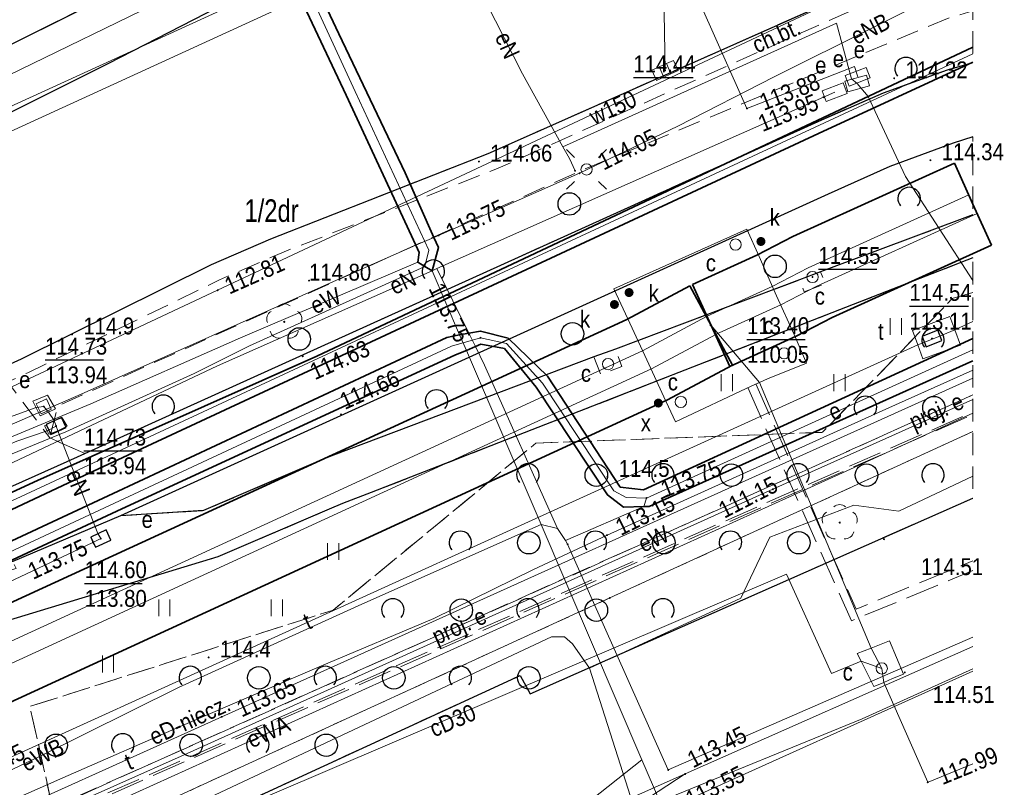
# Model space of a CAD drawing. Header units: metres. Extents: x 7495425 to 7495712, y 5787905 to 5788232.
# Tile 28 of 39: x 7495666 to 7495710, y 5787927 to 5787961. Entities that reach past the tile are written whole.
import ezdxf
from ezdxf.enums import TextEntityAlignment as Align

# ---------------------------------------------------------------- set-up
doc = ezdxf.new("R2010")
doc.units = ezdxf.units.M
for name, pattern in [('1.0_0.5', [1.5, 1, -0.5]), ('1.5_0.5', [2, 1.5, -0.5]), ('219-500', [0]), ('egug-500', [1, 0.5, -0.5])]:
    doc.linetypes.add(name, pattern=pattern)
doc.layers.get('0').update_dxf_attribs({"color": 2, "lineweight": 5})
doc.styles.get("Standard").update_dxf_attribs({"font": 'Working1250', "width": 0.75})

# ---------------------------------------------------------------- blocks, each defined once
blk = doc.blocks.new('US22A')
at = {"color": 0, "linetype": 'Continuous', "lineweight": 0}
blk.add_lwpolyline([(-0.25, -0.25), (0.25, -0.25), (0.25, 0.25), (-0.25, 0.25)], close=True, dxfattribs=at)
blk = doc.blocks.new('PW01')
at = {"linetype": 'Continuous', "lineweight": 13}
h = blk.add_hatch(color=0, dxfattribs=at)
edge = h.paths.add_edge_path()
edge.add_arc((0, 0), 0.045, 0, 360)
blk = doc.blocks.new('SUPWP')
at = {"color": 0, "linetype": 'Continuous'}
blk.add_lwpolyline([(-0.375, -0.25), (0.375, -0.25), (0.375, 0.25), (-0.375, 0.25)], close=True, dxfattribs=at)
blk = doc.blocks.new('OP021')
at = {"linetype": 'Continuous', "lineweight": 13}
h = blk.add_hatch(color=0, dxfattribs=at)
edge = h.paths.add_edge_path()
edge.add_arc((0, 0), 0.05, 0, 360)
at = {"color": 0, "linetype": 'Continuous', "lineweight": 13}
for centre, start, end in [((-0.38, 0.124), 121.308, 202.548), ((0, 0.4), 49.272, 130.728), ((0.38, 0.124), 337.452, 58.692), ((-0.235, -0.324), 193.221, 274.871), ((0.235, -0.324), 265.129, 346.779)]:
    blk.add_arc(centre, 0.4, start, end, dxfattribs=at)
blk = doc.blocks.new('SM01')
at = {"color": 0, "linetype": 'Continuous', "lineweight": 13}
for p, q in [((-0.53, 0.531), (-0.883, 0.884)), ((0.531, 0.531), (0.884, 0.884)), ((-0.53, -0.53), (-0.883, -0.883)), ((0.531, -0.53), (0.884, -0.883))]:
    blk.add_line(p, q, dxfattribs=at)
blk.add_circle((0, 0), 0.25, dxfattribs=at)
blk = doc.blocks.new('US22')
at = {"color": 0, "linetype": 'Continuous', "lineweight": 13}
blk.add_circle((0, 0), 0.25, dxfattribs=at)
blk = doc.blocks.new('US25')
at = {"linetype": 'Continuous', "lineweight": 0}
h = blk.add_hatch(color=0, dxfattribs=at)
edge = h.paths.add_edge_path()
edge.add_arc((0, 0), 0.2, 0, 360)
blk = doc.blocks.new('US05')
at = {"color": 0, "linetype": 'Continuous', "lineweight": 13}
for p, q in [((-0.525, -0.25), (-0.525, 0.25)), ((-0.525, 0.25), (-0.175, 0.25)), ((-0.175, -0.25), (-0.175, 0.25)), ((-0.175, 0.25), (0.175, 0.25)), ((0.175, -0.25), (0.175, 0.25)), ((0.175, 0.25), (0.525, 0.25)), ((0.525, -0.25), (0.525, 0.25)), ((-0.525, -0.25), (-0.175, -0.25)), ((-0.175, -0.25), (0.175, -0.25)), ((0.175, -0.25), (0.525, -0.25))]:
    blk.add_line(p, q, dxfattribs=at)
blk = doc.blocks.new('US18')
at = {"color": 0, "linetype": 'Continuous', "lineweight": 13}
for p, q in [((-0.5, -0.25), (-0.5, 0.25)), ((-0.5, 0.25), (0.5, 0.25)), ((0.5, -0.25), (0.5, 0.25)), ((-0.5, -0.25), (0.5, -0.25))]:
    blk.add_line(p, q, dxfattribs=at)
blk = doc.blocks.new('OTZK1')
at = {"color": 0, "linetype": 'Continuous'}
blk.add_circle((0, 0), 0.5, dxfattribs=at)
blk = doc.blocks.new('OTZK2')
at = {"color": 0, "linetype": 'Continuous'}
blk.add_arc((0, 0), 0.5, 318.85, 221.162, dxfattribs=at)
blk = doc.blocks.new('TU04')
at = {"color": 0, "linetype": 'Continuous', "lineweight": 13}
for p, q in [((0, 0), (0, 0.75)), ((0.5, 0), (0.5, 0.75))]:
    blk.add_line(p, q, dxfattribs=at)
blk = doc.blocks.new('203')
at = {"linetype": 'Continuous', "lineweight": 0}
h = blk.add_hatch(color=0, dxfattribs=at)
edge = h.paths.add_edge_path()
edge.add_arc((0, 0), 0.045, 0, 360)

msp = doc.modelspace()

# ---------------------------------------------------------------- linework, layer by layer
at = {"layer": '218-kontur użytku gruntowego', "color": 3, "linetype": 'egug-500', "lineweight": 18, "flags": 128}
for points in [[(7495708.18, 5787942.642), (7495692.04, 5787935.24)], [(7495692.04, 5787935.24), (7495653.43, 5787917.53)]]:
    msp.add_lwpolyline(points, dxfattribs=at)
at = {"layer": '219-działka ewidencyjna', "color": 7, "linetype": '219-500', "lineweight": 18, "flags": 128}
for points in [[(7495692.04, 5787935.24), (7495708.18, 5787942.642)], [(7495692.04, 5787935.24), (7495653.43, 5787917.53)]]:
    msp.add_lwpolyline(points, dxfattribs=at)
at = {"layer": 'chodnik', "color": 7, "linetype": '1.0_0.5', "lineweight": 18, "flags": 128}
for points in [[(7495660.86, 5787954.55), (7495659.64, 5787956.96), (7495679.88, 5787967.02), (7495683.81, 5787969.01), (7495687.2, 5787970.99), (7495708.18, 5787984.385)], [(7495708.18, 5787978.882), (7495704.08, 5787976.77), (7495694.78, 5787971.86), (7495669.75, 5787958.98), (7495660.86, 5787954.55)], [(7495708.18, 5787963.747), (7495686.98, 5787954.29), (7495677.47, 5787950.58), (7495674.7, 5787949.37), (7495666.19, 5787945.25), (7495665.3, 5787944.84), (7495667.16, 5787942.35), (7495668.73, 5787941.66), (7495667.94, 5787941.3), (7495665.52, 5787940.22), (7495665.3, 5787940.15), (7495664.82, 5787940.04), (7495664.32, 5787939.97), (7495664.17, 5787939.96), (7495663.67, 5787939.95), (7495663.17, 5787940), (7495662.68, 5787940.09), (7495662.2, 5787940.22), (7495662.16, 5787940.23), (7495661.7, 5787940.43), (7495661.3, 5787940.73), (7495660.99, 5787941.09), (7495660.75, 5787941.58), (7495660.57, 5787942.06), (7495660.4, 5787942.5), (7495660.12, 5787943.25), (7495664.88, 5787945.4), (7495665.91, 5787945.87), (7495674.34, 5787950.05), (7495676.99, 5787951.2), (7495686.64, 5787954.99), (7495708.18, 5787964.557)], [(7495650.741, 5787907.83), (7495648.59, 5787920.74), (7495648.22, 5787923.58), (7495647.76, 5787925.68), (7495647.66, 5787926.42), (7495647.62, 5787926.92), (7495647.59, 5787927.42), (7495647.57, 5787927.92), (7495647.58, 5787928.42), (7495647.6, 5787928.92), (7495647.64, 5787929.42), (7495647.69, 5787929.91), (7495647.76, 5787930.41), (7495648.71, 5787930.7), (7495648.93, 5787930.25), (7495649.4, 5787930.46), (7495649.2, 5787930.91), (7495657.98, 5787934.56), (7495658.35, 5787934.65), (7495665.67, 5787936.55), (7495665.52, 5787936.86), (7495670.3, 5787938.89), (7495673.99, 5787939.12), (7495679.28, 5787941.39), (7495679.77, 5787941.58), (7495691.33, 5787945.96), (7495691.64, 5787945.17), (7495692.58, 5787945.53), (7495692.29, 5787946.3), (7495700.48, 5787949.37), (7495700.68, 5787948.84), (7495701.63, 5787949.2), (7495701.4, 5787949.73), (7495708.18, 5787952.26)], [(7495708.18, 5787950.352), (7495681.44, 5787939.92), (7495680.17, 5787939.44), (7495679.58, 5787939.18), (7495674.63, 5787937.07), (7495659.66, 5787932.52), (7495650.4, 5787923.87), (7495650.75, 5787921.11), (7495652.928, 5787907.83)]]:
    msp.add_lwpolyline(points, dxfattribs=at)
at = {"layer": 'jezdnia', "color": 7, "linetype": '1.5_0.5', "lineweight": 18, "flags": 128}
for points in [[(7495708.18, 5787984.385), (7495687.2, 5787970.99), (7495683.81, 5787969.01), (7495679.88, 5787967.02), (7495659.64, 5787956.96), (7495652.8, 5787953.88), (7495648.57, 5787951.67), (7495647.93, 5787951.22), (7495647.71, 5787950.69), (7495647.73, 5787950.15), (7495648.03, 5787949.69), (7495648.55, 5787949.46), (7495649.23, 5787949.54), (7495654.04, 5787951.3), (7495660.86, 5787954.55), (7495669.75, 5787958.98), (7495694.78, 5787971.86), (7495704.08, 5787976.77), (7495708.18, 5787978.882)], [(7495708.18, 5787964.557), (7495686.64, 5787954.99), (7495676.99, 5787951.2), (7495674.34, 5787950.05), (7495665.91, 5787945.87), (7495664.88, 5787945.4), (7495660.12, 5787943.25), (7495660.4, 5787942.5), (7495660.57, 5787942.06), (7495660.75, 5787941.58), (7495660.99, 5787941.09), (7495661.3, 5787940.73), (7495661.7, 5787940.43), (7495662.16, 5787940.23), (7495662.2, 5787940.22), (7495662.68, 5787940.09), (7495663.17, 5787940), (7495663.67, 5787939.95), (7495664.17, 5787939.96), (7495664.32, 5787939.97), (7495664.82, 5787940.04), (7495665.3, 5787940.15), (7495665.52, 5787940.22), (7495667.94, 5787941.3), (7495668.73, 5787941.66), (7495701.46, 5787956.49), (7495704.21, 5787957.69), (7495707.05, 5787958.71), (7495708.18, 5787959.035)], [(7495708.18, 5787955.729), (7495707.3, 5787955.45), (7495704.48, 5787954.41), (7495701.74, 5787953.18), (7495670.3, 5787938.89), (7495665.52, 5787936.86), (7495657.81, 5787934.83), (7495647.84, 5787930.82), (7495647.76, 5787930.41), (7495647.69, 5787929.91), (7495647.64, 5787929.42), (7495647.6, 5787928.92), (7495647.58, 5787928.42), (7495647.57, 5787927.92), (7495647.59, 5787927.42), (7495647.62, 5787926.92), (7495647.66, 5787926.42), (7495647.76, 5787925.68), (7495648.22, 5787923.58), (7495648.59, 5787920.74), (7495650.741, 5787907.83)], [(7495653.6, 5787915.92), (7495657.26, 5787917.61), (7495688.06, 5787931.8), (7495688.51, 5787930.98), (7495708.18, 5787939.682)]]:
    msp.add_lwpolyline(points, dxfattribs=at)
at = {"layer": 'komora podziemna', "color": 212, "linetype": 'CONTINUOUS', "lineweight": 18, "flags": 128}
for points in [[(7495692.23, 5787948.98), (7495698.13, 5787951.63), (7495698.68, 5787950.41), (7495699.45, 5787948.67), (7495700.23, 5787946.94), (7495700.79, 5787945.67), (7495699.05, 5787944.98), (7495698.7, 5787944.82), (7495698.35, 5787944.67), (7495694.97, 5787943.07), (7495694.45, 5787944.18), (7495693.69, 5787945.82), (7495692.84, 5787947.65)], [(7495703.04, 5787932.77), (7495703.34, 5787932.89), (7495703.65, 5787933.01), (7495703.95, 5787933.13), (7495704.47, 5787933.33), (7495705.09, 5787931.86), (7495704.61, 5787931.66), (7495704.22, 5787931.49), (7495703.89, 5787931.35), (7495703.78, 5787931.3), (7495703.21, 5787932.44)]]:
    msp.add_lwpolyline(points, close=True, dxfattribs=at)
at = {"layer": 'komora podziemna', "color": 30, "linetype": 'CONTINUOUS', "lineweight": 18, "flags": 128}
msp.add_lwpolyline([(7495705.96, 5787945.87), (7495705.73, 5787946.49), (7495705.49, 5787947.13), (7495707.15, 5787947.75), (7495707.37, 5787947.15), (7495707.62, 5787946.48)], close=True, dxfattribs=at)
at = {"layer": 'komora podziemna', "color": 1, "linetype": 'CONTINUOUS', "lineweight": 18, "flags": 128}
for points in [[(7495666.41, 5787943.98), (7495667.06, 5787944.25), (7495667.42, 5787943.64), (7495667.1, 5787943.49), (7495666.74, 5787943.33)], [(7495666.93, 5787942.89), (7495667.35, 5787943.12), (7495667.71, 5787943.25), (7495667.93, 5787942.88), (7495667.52, 5787942.67), (7495667.12, 5787942.52), (7495667.04, 5787942.67)], [(7495668.98, 5787937.94), (7495669.3, 5787938.11), (7495669.65, 5787938.26), (7495669.88, 5787937.81), (7495669.19, 5787937.5), (7495669.08, 5787937.71)]]:
    msp.add_lwpolyline(points, close=True, dxfattribs=at)
at = {"layer": 'krawężnik', "color": 7, "linetype": 'CONTINUOUS', "lineweight": 25, "flags": 128}
for points in [[(7495708.18, 5787984.385), (7495687.2, 5787970.99), (7495683.81, 5787969.01), (7495679.88, 5787967.02), (7495659.64, 5787956.96), (7495652.8, 5787953.88), (7495648.57, 5787951.67), (7495647.93, 5787951.22), (7495647.71, 5787950.69), (7495647.73, 5787950.15), (7495648.03, 5787949.69), (7495648.55, 5787949.46), (7495649.23, 5787949.54), (7495654.04, 5787951.3), (7495660.86, 5787954.55), (7495669.75, 5787958.98), (7495694.78, 5787971.86), (7495704.08, 5787976.77), (7495708.18, 5787978.882)], [(7495653.72, 5787940.24), (7495654.54, 5787940.64), (7495655.43, 5787941.11), (7495656.33, 5787941.53), (7495658.12, 5787942.29), (7495660.12, 5787943.25), (7495664.88, 5787945.4), (7495665.91, 5787945.87), (7495674.34, 5787950.05), (7495676.99, 5787951.2), (7495686.64, 5787954.99), (7495708.18, 5787964.557)], [(7495660.12, 5787943.25), (7495660.4, 5787942.5), (7495660.57, 5787942.06), (7495660.75, 5787941.58), (7495660.99, 5787941.09), (7495661.3, 5787940.73), (7495661.7, 5787940.43), (7495662.16, 5787940.23), (7495662.2, 5787940.22), (7495662.68, 5787940.09), (7495663.17, 5787940), (7495663.67, 5787939.95), (7495664.17, 5787939.96), (7495664.32, 5787939.97), (7495664.82, 5787940.04), (7495665.3, 5787940.15), (7495665.52, 5787940.22), (7495667.94, 5787941.3), (7495701.46, 5787956.49), (7495704.21, 5787957.69), (7495707.05, 5787958.71), (7495708.18, 5787959.035)], [(7495708.18, 5787955.729), (7495707.3, 5787955.45), (7495704.48, 5787954.41), (7495701.74, 5787953.18), (7495670.3, 5787938.89), (7495665.52, 5787936.86), (7495657.81, 5787934.83), (7495647.84, 5787930.82)], [(7495708.18, 5787952.26), (7495701.4, 5787949.73), (7495700.48, 5787949.37), (7495692.29, 5787946.3), (7495691.33, 5787945.96), (7495679.77, 5787941.58), (7495679.28, 5787941.39), (7495673.99, 5787939.12), (7495670.3, 5787938.89)], [(7495708.18, 5787950.352), (7495681.44, 5787939.92), (7495680.17, 5787939.44), (7495679.58, 5787939.18), (7495674.63, 5787937.07), (7495659.66, 5787932.52)], [(7495688.06, 5787931.8), (7495688.51, 5787930.98), (7495708.18, 5787939.682)], [(7495653.6, 5787915.92), (7495688.06, 5787931.8)]]:
    msp.add_lwpolyline(points, dxfattribs=at)
at = {"layer": 'obudowa ochronna przewodu', "color": 0, "lineweight": 35}
for p, q in [((7495707.354, 5787954.557), (7495700.176, 5787951.301)), ((7495707.354, 5787954.557), (7495708.18, 5787952.735)), ((7495709.006, 5787950.913), (7495708.18, 5787952.735)), ((7495700.176, 5787951.301), (7495698.574, 5787950.471)), ((7495709.006, 5787950.913), (7495701.924, 5787947.699)), ((7495698.574, 5787950.471), (7495695.722, 5787949.17)), ((7495695.606, 5787949.114), (7495692.8, 5787947.613)), ((7495695.606, 5787949.114), (7495696.55, 5787947.35)), ((7495695.722, 5787949.17), (7495696.55, 5787947.35)), ((7495692.8, 5787947.613), (7495655.362, 5787930.396)), ((7495701.924, 5787947.699), (7495700.326, 5787946.869)), ((7495697.494, 5787945.586), (7495696.55, 5787947.35)), ((7495697.378, 5787945.53), (7495696.55, 5787947.35)), ((7495700.326, 5787946.869), (7495697.378, 5787945.53)), ((7495697.494, 5787945.586), (7495694.58, 5787944.027)), ((7495694.58, 5787944.027), (7495657.038, 5787926.764))]:
    msp.add_line(p, q, dxfattribs=at)
at = {"layer": 'obudowa ochronna przewodu', "color": 7, "linetype": 'CONTINUOUS', "lineweight": 35, "flags": 128}
msp.add_lwpolyline([(7495684.15, 5787949.78), (7495683.83, 5787949.97), (7495683.51, 5787950.16), (7495683.58, 5787950.59), (7495683.43, 5787950.91), (7495680.33, 5787957.58), (7495677.19, 5787964.24), (7495675.71, 5787967.4), (7495675.55, 5787967.76), (7495675.15, 5787968.66), (7495674.04, 5787971.13), (7495674.47, 5787971.34), (7495674.9, 5787971.54), (7495675.96, 5787969.07), (7495676.34, 5787968.16), (7495676.65, 5787967.45), (7495677.98, 5787964.62), (7495680, 5787960.31), (7495682.95, 5787954.13), (7495684.23, 5787951.26), (7495684.43, 5787950.81)], close=True, dxfattribs=at)
for points in [[(7495651.22, 5787932.47), (7495651, 5787932.83), (7495650.79, 5787933.18), (7495666.61, 5787940.46), (7495679.03, 5787945.99), (7495708.18, 5787959.713)], [(7495708.18, 5787959.048), (7495701.32, 5787955.87), (7495668.47, 5787940.58), (7495651.22, 5787932.47)], [(7495601.005, 5787907.83), (7495602.48, 5787908.51), (7495616.43, 5787914.9), (7495626.39, 5787919.55), (7495632.59, 5787922.44), (7495633.94, 5787923.07), (7495634.53, 5787923.34), (7495635.06, 5787923.59), (7495636.31, 5787924.18), (7495646.9, 5787929.12), (7495649.25, 5787930.21), (7495669.97, 5787939.88), (7495684.81, 5787946.82), (7495685.37, 5787946.93), (7495685.78, 5787947), (7495686.3, 5787947.1), (7495687.53, 5787946.78), (7495689.27, 5787945.09), (7495692.51, 5787940.17), (7495693.54, 5787940.04), (7495708.18, 5787946.767)], [(7495708.18, 5787945.778), (7495693.79, 5787939.31), (7495693.55, 5787939.3), (7495692.66, 5787939.27), (7495691.94, 5787939.82), (7495688.77, 5787944.6), (7495687.36, 5787946.33), (7495686.31, 5787946.51), (7495686.08, 5787946.41), (7495685.67, 5787946.24), (7495685.19, 5787946.04), (7495670.14, 5787939.09), (7495649.39, 5787929.43), (7495648.99, 5787929.25), (7495647.07, 5787928.35), (7495636.63, 5787923.5), (7495634.89, 5787922.69), (7495634.28, 5787922.4), (7495632.96, 5787921.79), (7495616.66, 5787914.2), (7495602.65, 5787907.94), (7495602.414, 5787907.83)]]:
    msp.add_lwpolyline(points, dxfattribs=at)
at = {"layer": 'przewód ciepłowniczy', "color": 0, "lineweight": 18}
for p, q in [((7495700.853, 5787949.905), (7495707.994, 5787953.145)), ((7495707.994, 5787953.145), (7495708.18, 5787952.735)), ((7495708.366, 5787952.325), (7495708.18, 5787952.735)), ((7495701.247, 5787949.095), (7495708.366, 5787952.325)), ((7495699.253, 5787949.075), (7495700.853, 5787949.905)), ((7495696.364, 5787947.759), (7495699.253, 5787949.075)), ((7495699.647, 5787948.265), (7495701.247, 5787949.095)), ((7495696.736, 5787946.94), (7495699.647, 5787948.265)), ((7495693.49, 5787946.223), (7495696.338, 5787947.747)), ((7495696.338, 5787947.747), (7495696.55, 5787947.35)), ((7495696.364, 5787947.759), (7495696.55, 5787947.35)), ((7495696.736, 5787946.94), (7495696.55, 5787947.35)), ((7495696.762, 5787946.953), (7495696.55, 5787947.35)), ((7495693.89, 5787945.417), (7495696.762, 5787946.953)), ((7495656.012, 5787928.989), (7495693.49, 5787946.223)), ((7495656.388, 5787928.171), (7495693.89, 5787945.417))]:
    msp.add_line(p, q, dxfattribs=at)
at = {"layer": 'przewód ciepłowniczy', "color": 212, "linetype": 'CONTINUOUS', "lineweight": 18, "flags": 128}
for points in [[(7495704.13, 5787932.11), (7495703.65, 5787933.01), (7495698.7, 5787944.82), (7495696.55, 5787947.35)], [(7495704.13, 5787932.11), (7495703.21, 5787932.44), (7495701.9, 5787931.89), (7495699.9, 5787936.3), (7495674.58, 5787925.47), (7495677.64, 5787918.58), (7495680.08, 5787919.66), (7495682.48, 5787912.47), (7495682.73, 5787912.55)], [(7495708.18, 5787927.874), (7495706.19, 5787927.05), (7495706.17, 5787927.05), (7495704.22, 5787931.49), (7495704.13, 5787932.11)]]:
    msp.add_lwpolyline(points, dxfattribs=at)
at = {"layer": 'przewód ciepłowniczy - ob. projektowany', "color": 212, "linetype": '1.5_0.5', "lineweight": 18, "flags": 128}
for points in [[(7495698.17, 5787944.59), (7495702.78, 5787934.22), (7495708.18, 5787936.462)], [(7495698.53, 5787944.75), (7495702.99, 5787934.74), (7495708.18, 5787936.894)]]:
    msp.add_lwpolyline(points, dxfattribs=at)
at = {"layer": 'przewód elektroenergetyczny podziemny', "color": 1, "linetype": 'CONTINUOUS', "lineweight": 18, "flags": 128}
for points in [[(7495677.14, 5787983.39), (7495677.51, 5787983.16), (7495683.87, 5787986.23), (7495688.29, 5787975.13), (7495688.54, 5787974.77), (7495682.26, 5787971.67), (7495682.93, 5787968.81), (7495688.16, 5787958.53)], [(7495685.41, 5787985.59), (7495698.14, 5787956.99), (7495702.92, 5787958.85), (7495703.06, 5787958.4)], [(7495674.47, 5787971.34), (7495676.38, 5787967.19), (7495680.73, 5787957.75), (7495684.01, 5787950.7), (7495683.83, 5787949.97)], [(7495674.47, 5787971.34), (7495676.38, 5787967.19), (7495680.73, 5787957.75), (7495684.01, 5787950.7), (7495683.83, 5787949.97)], [(7495685.92, 5787968.49), (7495677.98, 5787964.62), (7495677.19, 5787964.24), (7495660.42, 5787956.08)], [(7495708.18, 5787962.808), (7495699.34, 5787958.4), (7495695.07, 5787956.21), (7495690.7, 5787954.11), (7495684.44, 5787951.35), (7495684.23, 5787951.26), (7495683.43, 5787950.91), (7495680.04, 5787949.42), (7495668.56, 5787944.29), (7495661.59, 5787941.28), (7495661.27, 5787941.24)], [(7495689.96, 5787955.29), (7495702.12, 5787960.78)], [(7495703.03, 5787958.1), (7495702.79, 5787958.31), (7495702.12, 5787960.78)], [(7495690.25, 5787954.77), (7495689.96, 5787955.29), (7495688.16, 5787958.53)], [(7495708.18, 5787949.35), (7495705.18, 5787953.97), (7495703.53, 5787957.52), (7495703.03, 5787958.1)], [(7495633.77, 5787926.89), (7495650.57, 5787934.21), (7495674.61, 5787945.56), (7495684.15, 5787949.78), (7495684.36, 5787949.88), (7495701.54, 5787957.49), (7495702.04, 5787957.71)], [(7495690.25, 5787954.77), (7495690.5, 5787954.22)], [(7495661.42, 5787941.05), (7495662.78, 5787941.29), (7495668.99, 5787943.87), (7495675.64, 5787946.8), (7495683.51, 5787950.16), (7495683.83, 5787949.97)], [(7495683.83, 5787949.97), (7495681.41, 5787948.87), (7495676.04, 5787946.44), (7495673.57, 5787945.21), (7495667.87, 5787942.62), (7495660.96, 5787939.79), (7495654.17, 5787936.91), (7495647.69, 5787933.77), (7495642.11, 5787931.27), (7495631.08, 5787926)], [(7495683.83, 5787949.97), (7495681.41, 5787948.87), (7495676.04, 5787946.44), (7495673.57, 5787945.21), (7495667.87, 5787942.62), (7495660.96, 5787939.79), (7495654.17, 5787936.91), (7495647.69, 5787933.77), (7495642.11, 5787931.27), (7495631.08, 5787926)], [(7495684.15, 5787949.78), (7495685.37, 5787946.93), (7495685.67, 5787946.24), (7495688.99, 5787938.5), (7495693.47, 5787928.05), (7495694.27, 5787926.2), (7495694.44, 5787925.8), (7495708.18, 5787931.986)], [(7495684.36, 5787949.88), (7495685.78, 5787947), (7495686.08, 5787946.41), (7495686.48, 5787945.59), (7495689.72, 5787938.32), (7495690.07, 5787937.79), (7495690.17, 5787937.63)], [(7495601.681, 5787907.83), (7495602.52, 5787908.22), (7495616.56, 5787914.53), (7495648.94, 5787929.62), (7495670.04, 5787939.45), (7495685.01, 5787946.43), (7495686.3, 5787946.8), (7495687.45, 5787946.55), (7495689.05, 5787944.78), (7495692.22, 5787940), (7495692.77, 5787939.71), (7495693.67, 5787939.68), (7495708.18, 5787946.271)], [(7495708.18, 5787945.357), (7495704.31, 5787943.63), (7495691.92, 5787938.03), (7495688.66, 5787936.51), (7495684.22, 5787934.33), (7495679.23, 5787932.22), (7495673.06, 5787929.58), (7495667.98, 5787927.36), (7495662.35, 5787924.88), (7495658.59, 5787922.77), (7495651.84, 5787919.82), (7495645.45, 5787916.86), (7495636.19, 5787912.64), (7495627, 5787908.41), (7495625.789, 5787907.83)], [(7495588.426, 5787907.83), (7495593.47, 5787910.17), (7495615.63, 5787920.28), (7495631.48, 5787927.43), (7495633.94, 5787923.07), (7495634.09, 5787922.81), (7495634.28, 5787922.4), (7495638.72, 5787912.99), (7495651.37, 5787918.58), (7495673.26, 5787928.33), (7495699.29, 5787940.07), (7495708.18, 5787944.057)], [(7495662.01, 5787942.06), (7495666.55, 5787943.7), (7495666.89, 5787943.75)], [(7495667.44, 5787942.88), (7495667.35, 5787943.12), (7495667.1, 5787943.49), (7495666.89, 5787943.75)], [(7495650.56, 5787917.34), (7495702.39, 5787940.8), (7495708.18, 5787943.455)], [(7495667.44, 5787942.88), (7495667.04, 5787942.67), (7495665.7, 5787942.21), (7495665.35, 5787942.06)], [(7495669.43, 5787937.88), (7495669.3, 5787938.11), (7495667.52, 5787942.67), (7495667.44, 5787942.88)], [(7495697.87, 5787935.23), (7495699.16, 5787937.94), (7495702.89, 5787939.36), (7495704.88, 5787939.1), (7495708.18, 5787940.658)], [(7495690.07, 5787937.79), (7495693.55, 5787939.3), (7495693.67, 5787939.68)], [(7495647.38, 5787919.09), (7495649.04, 5787919.86), (7495653.2, 5787921.81), (7495666.65, 5787928.17), (7495672.88, 5787931.26), (7495681.03, 5787934.96), (7495688.99, 5787938.5), (7495689.72, 5787938.32)], [(7495649.41, 5787928.46), (7495649.77, 5787928.59), (7495669.08, 5787937.71), (7495669.43, 5787937.88)], [(7495690.17, 5787937.63), (7495694.43, 5787928.07), (7495694.64, 5787927.6), (7495708.18, 5787933.499)], [(7495697.87, 5787935.23), (7495691.14, 5787932.12), (7495693.88, 5787923.54), (7495698.83, 5787915.82), (7495701.16, 5787913.96), (7495703.99, 5787913.35), (7495708.18, 5787915.129)], [(7495652.94, 5787916.44), (7495666.95, 5787922.94), (7495676.24, 5787927.31), (7495689.46, 5787933.51), (7495690.03, 5787933.51), (7495690.38, 5787933.2), (7495691.14, 5787932.12)], [(7495652.94, 5787916.44), (7495666.95, 5787922.94), (7495676.24, 5787927.31), (7495689.46, 5787933.51), (7495690.03, 5787933.51), (7495690.38, 5787933.2), (7495691.14, 5787932.12)], [(7495708.18, 5787933.079), (7495695.39, 5787927.42), (7495690.77, 5787925.37), (7495685.78, 5787922.91), (7495676.55, 5787918.45), (7495656.981, 5787907.83)], [(7495703.25, 5787929.87), (7495708.18, 5787932.086)], [(7495703.25, 5787929.87), (7495694.27, 5787926.2)], [(7495686.58, 5787922.16), (7495686.49, 5787922.53), (7495693.47, 5787928.05)], [(7495671.1, 5787915.67), (7495680.84, 5787920.02), (7495686.13, 5787922.42), (7495691.37, 5787924.79), (7495695.39, 5787927.42)]]:
    msp.add_lwpolyline(points, dxfattribs=at)
at = {"layer": 'przewód elektroenergetyczny podziemny - ob. projektowany', "color": 1, "linetype": '1.5_0.5', "lineweight": 18, "flags": 128}
for points in [[(7495651.897, 5787907.83), (7495651.74, 5787908.63), (7495650.16, 5787918.29), (7495671.95, 5787928.01), (7495696.4, 5787938.96), (7495708.18, 5787944.266)], [(7495708.18, 5787944.262), (7495691.38, 5787936.7), (7495667.27, 5787925.91)], [(7495635.752, 5787907.83), (7495634.45, 5787910.99), (7495653.43, 5787919.39), (7495708.18, 5787943.51)], [(7495635.857, 5787907.83), (7495634.58, 5787910.94), (7495653.47, 5787919.29), (7495708.18, 5787943.4)]]:
    msp.add_lwpolyline(points, dxfattribs=at)
at = {"layer": 'przewód kanalizacyjny', "color": 0, "lineweight": 18}
for p, q in [((7495694.993, 5787970.625), (7495630.889, 5787941.258)), ((7495695.407, 5787969.715), (7495631.291, 5787940.342))]:
    msp.add_line(p, q, dxfattribs=at)
at = {"layer": 'przewód kanalizacyjny', "color": 34, "linetype": 'CONTINUOUS', "lineweight": 18, "flags": 128}
msp.add_lwpolyline([(7495694.27, 5787972.12), (7495694.3, 5787970.68), (7495694.31, 5787969.76), (7495694.33, 5787968.86), (7495694.5, 5787958.68)], dxfattribs=at)
at = {"layer": 'przewód telekomunikacyjny podziemny', "color": 30, "linetype": 'CONTINUOUS', "lineweight": 18, "flags": 128}
for points in [[(7495708.18, 5787959.413), (7495651, 5787932.83), (7495649.7, 5787932.34)], [(7495708.18, 5787959.413), (7495651, 5787932.83), (7495649.7, 5787932.34)], [(7495706.56, 5787946.81), (7495707.37, 5787947.15), (7495708.18, 5787947.531)], [(7495634.26, 5787915.47), (7495635.23, 5787915.74), (7495660.52, 5787925.98), (7495663.1, 5787927.11), (7495705.73, 5787946.49), (7495706.56, 5787946.81)], [(7495632.19, 5787913.4), (7495633.04, 5787913.94), (7495660.44, 5787925.79), (7495662.51, 5787924.42), (7495674.8, 5787929.96), (7495708.18, 5787945.006)]]:
    msp.add_lwpolyline(points, dxfattribs=at)
at = {"layer": 'przewód wodociągowy', "color": 5, "linetype": 'CONTINUOUS', "lineweight": 18, "flags": 128}
msp.add_lwpolyline([(7495652.38, 5787938.48), (7495674.62, 5787948.91), (7495708.18, 5787964.679)], dxfattribs=at)
at = {"layer": 'rzędna-Atr2', "color": 7, "flags": 128}
for points in [[(7495693.09, 5787958.36), (7495695.747, 5787958.36)], [(7495701.31, 5787949.85), (7495703.903, 5787949.85)], [(7495705.36, 5787948.21), (7495707.985, 5787948.21)], [(7495698.14, 5787946.73), (7495700.728, 5787946.73)], [(7495666.95, 5787945.82), (7495669.543, 5787945.82)], [(7495668.68, 5787941.78), (7495671.273, 5787941.78)], [(7495668.71, 5787935.89), (7495671.266, 5787935.89)]]:
    msp.add_lwpolyline(points, dxfattribs=at)
at = {"layer": 'trawnik', "color": 7, "linetype": '1.0_0.5', "lineweight": 18, "flags": 128}
msp.add_lwpolyline([(7495708.18, 5787948.82), (7495707.26, 5787948.54), (7495701.5, 5787942.6), (7495688.76, 5787942.12), (7495679.75, 5787934.7), (7495666.28, 5787930.42), (7495667.47, 5787925.09), (7495656.36, 5787919.77), (7495657.26, 5787917.61), (7495653.6, 5787915.92), (7495653.71, 5787914.93), (7495655.38, 5787907.83), (7495652.93, 5787907.83), (7495650.75, 5787921.11), (7495650.4, 5787923.87), (7495659.66, 5787932.52), (7495674.63, 5787937.07), (7495679.58, 5787939.18), (7495680.17, 5787939.44), (7495681.44, 5787939.92), (7495708.18, 5787950.35)], close=True, dxfattribs=at)
at = {"layer": 'zadrzewienie  zakrzewienie', "color": 7, "linetype": '1.0_0.5', "lineweight": 18, "flags": 128}
for points in [[(7495708.18, 5787959.03), (7495707.05, 5787958.71), (7495704.21, 5787957.69), (7495701.46, 5787956.49), (7495668.73, 5787941.66), (7495667.16, 5787942.35), (7495667.52, 5787943.77), (7495690.73, 5787954.21), (7495707.22, 5787961.05), (7495708.18, 5787961.32)], [(7495708.18, 5787952.26), (7495701.4, 5787949.73), (7495700.48, 5787949.37), (7495692.29, 5787946.3), (7495691.33, 5787945.96), (7495679.77, 5787941.58), (7495679.28, 5787941.39), (7495673.99, 5787939.12), (7495670.3, 5787938.89), (7495701.74, 5787953.18), (7495704.48, 5787954.41), (7495707.3, 5787955.45), (7495708.18, 5787955.73)], [(7495708.18, 5787939.68), (7495688.51, 5787930.98), (7495688.06, 5787931.8), (7495657.26, 5787917.61), (7495656.36, 5787919.77), (7495667.47, 5787925.09), (7495666.28, 5787930.42), (7495679.75, 5787934.7), (7495688.76, 5787942.12), (7495701.5, 5787942.6), (7495707.26, 5787948.54), (7495708.18, 5787948.82)]]:
    msp.add_lwpolyline(points, close=True, dxfattribs=at)

# ---------------------------------------------------------------- block references
at = {"layer": '203-punkt graniczny', "color": 7, "linetype": 'CONTINUOUS', "lineweight": 18}
msp.add_blockref('203', (7495692.04, 5787935.24), dxfattribs=at)
at = {"layer": 'drzewo liściaste', "color": 94, "linetype": 'CONTINUOUS', "lineweight": 18}
for p in [(7495677.58, 5787947.51), (7495702.26, 5787938.59)]:
    msp.add_blockref('OP021', p, dxfattribs=at)
at = {"layer": 'kanalizacyjne urządzenie techniczne', "color": 34, "linetype": 'CONTINUOUS', "lineweight": 18}
for p, rotation in [((7495698.76, 5787951.08), 293.372), ((7495692.9, 5787948.81), 293.372), ((7495692.25, 5787948.28), 292.716)]:
    msp.add_blockref('US25', p, dxfattribs=dict(at, rotation=rotation))
at = {"layer": 'kratka ściekowa', "color": 34, "linetype": 'CONTINUOUS', "lineweight": 18, "rotation": 24.361}
msp.add_blockref('US05', (7495694.5, 5787958.68), dxfattribs=at)
at = {"layer": 'latarnia', "color": 7, "linetype": 'CONTINUOUS', "lineweight": 18}
msp.add_blockref('SM01', (7495691.01, 5787954.28), dxfattribs=at)
at = {"layer": 'pikieta naturalna', "color": 7, "linetype": 'CONTINUOUS', "lineweight": 13}
for p in [(7495668.15, 5787946.95), (7495691.94, 5787940.62), (7495674.22, 5787932.6)]:
    msp.add_blockref('PW01', p, dxfattribs=at)
at = {"layer": 'pikieta sztuczna', "color": 7, "linetype": 'CONTINUOUS', "lineweight": 13}
for p in [(7495704.68, 5787958.33), (7495686.23, 5787954.63), (7495706.29, 5787954.69), (7495678.68, 5787949.34), (7495678.4, 5787945.98), (7495680.1, 5787943.4), (7495704.23, 5787937.85), (7495705.15, 5787931.93)]:
    msp.add_blockref('PW01', p, dxfattribs=at)
at = {"layer": 'rzędna', "color": 34, "linetype": 'CONTINUOUS', "lineweight": 18, "rotation": 24.361}
msp.add_blockref('PW01', (7495694.5, 5787958.68), dxfattribs=at)
at = {"layer": 'rzędna', "color": 1, "linetype": 'CONTINUOUS', "lineweight": 18}
for p, rotation in [((7495701.54, 5787957.49), 179.909), ((7495690.5, 5787954.22), 179.909), ((7495684.15, 5787949.78), 179.909), ((7495686.3, 5787946.8), 179.909), ((7495666.89, 5787943.75), 115.401), ((7495667.44, 5787942.88), 24.469), ((7495699.29, 5787940.07), 179.909), ((7495693.67, 5787939.68), 125.145), ((7495669.43, 5787937.88), 25.09), ((7495691.92, 5787938.03), 179.909), ((7495690.17, 5787937.63), 179.909), ((7495694.64, 5787927.6), 179.909), ((7495695.39, 5787927.42), 179.909)]:
    msp.add_blockref('PW01', p, dxfattribs=dict(at, rotation=rotation))
for p in [(7495698.14, 5787956.99), (7495669.08, 5787937.71)]:
    msp.add_blockref('PW01', p, dxfattribs=at)
at = {"layer": 'rzędna', "color": 7, "linetype": 'CONTINUOUS', "lineweight": 18, "rotation": 179.909}
for p in [(7495690.7, 5787954.11), (7495684.44, 5787951.35)]:
    msp.add_blockref('PW01', p, dxfattribs=at)
at = {"layer": 'rzędna', "color": 212, "linetype": 'CONTINUOUS', "lineweight": 18}
for p in [(7495701.05, 5787949.5), (7495696.52, 5787947.36), (7495706.17, 5787927.05)]:
    msp.add_blockref('PW01', p, dxfattribs=at)
at = {"layer": 'rzędna', "color": 5, "linetype": 'CONTINUOUS', "lineweight": 18}
msp.add_blockref('PW01', (7495674.62, 5787948.91), dxfattribs=at)
at = {"layer": 'rzędna', "color": 30, "linetype": 'CONTINUOUS', "lineweight": 18, "rotation": 22.164}
msp.add_blockref('PW01', (7495706.36, 5787946.77), dxfattribs=at)
at = {"layer": 'rzędna', "color": 30, "linetype": 'CONTINUOUS', "lineweight": 18}
msp.add_blockref('PW01', (7495674.8, 5787929.96), dxfattribs=at)
at = {"layer": 'szafa elektroenergetyczna lub kontener', "color": 1, "linetype": 'CONTINUOUS', "lineweight": 18}
for p, rotation in [((7495703.03, 5787958.1), 15.657), ((7495703.06, 5787958.4), 21.071), ((7495702.04, 5787957.71), 200.74)]:
    msp.add_blockref('US18', p, dxfattribs=dict(at, rotation=rotation))
at = {"layer": 'trawnik', "color": 7, "linetype": 'CONTINUOUS', "lineweight": 18}
for p in [(7495704.499, 5787946.929), (7495696.999, 5787944.429), (7495701.999, 5787944.429), (7495679.499, 5787936.929), (7495671.999, 5787934.429), (7495676.999, 5787934.429), (7495669.499, 5787931.929)]:
    msp.add_blockref('TU04', p, dxfattribs=at)
at = {"layer": 'urządzenie techniczne sieci niezidentyfikowanej', "color": 7, "linetype": 'CONTINUOUS', "lineweight": 18}
msp.add_blockref('US25', (7495694.2, 5787943.9), dxfattribs=at)
at = {"layer": 'właz do komory lub kanału - kwadratowy', "color": 7, "linetype": 'CONTINUOUS', "lineweight": 18, "rotation": 115.401}
msp.add_blockref('US22A', (7495666.89, 5787943.75), dxfattribs=at)
at = {"layer": 'właz do komory lub kanału - okrągły', "color": 7, "linetype": 'CONTINUOUS', "lineweight": 18}
for p in [(7495697.63, 5787950.94), (7495701.05, 5787949.5), (7495699.79, 5787946.11), (7495691.97, 5787945.63), (7495695.2, 5787943.95), (7495704.13, 5787932.11)]:
    msp.add_blockref('US22', p, dxfattribs=at)
at = {"layer": 'właz do komory lub kanału - prostokątny', "color": 7, "linetype": 'CONTINUOUS', "lineweight": 18}
for p, rotation in [((7495706.36, 5787946.77), 22.164), ((7495667.44, 5787942.88), 24.469), ((7495669.43, 5787937.88), 25.09)]:
    msp.add_blockref('SUPWP', p, dxfattribs=dict(at, rotation=rotation))
at = {"layer": 'zadrzewienie  zakrzewienie', "color": 7, "linetype": 'CONTINUOUS', "lineweight": 18}
for name, p in [('OTZK2', (7495705.204, 5787958.757)), ('OTZK1', (7495690.246, 5787952.746)), ('OTZK2', (7495705.344, 5787952.987)), ('OTZK2', (7495684.204, 5787949.757)), ('OTZK1', (7495699.386, 5787949.976)), ('OTZK1', (7495690.386, 5787946.976)), ('OTZK1', (7495678.246, 5787946.746)), ('OTZK2', (7495706.404, 5787946.707)), ('OTZK2', (7495684.344, 5787943.987)), ('OTZK2', (7495672.204, 5787943.757)), ('OTZK2', (7495703.404, 5787943.707)), ('OTZK1', (7495706.446, 5787943.696)), ('OTZK2', (7495688.404, 5787940.707)), ('OTZK1', (7495691.446, 5787940.696)), ('OTZK2', (7495694.404, 5787940.707)), ('OTZK1', (7495697.446, 5787940.696)), ('OTZK2', (7495700.404, 5787940.707)), ('OTZK1', (7495703.446, 5787940.696)), ('OTZK2', (7495706.404, 5787940.707)), ('OTZK2', (7495685.404, 5787937.707)), ('OTZK1', (7495688.446, 5787937.696)), ('OTZK2', (7495691.404, 5787937.707)), ('OTZK1', (7495694.446, 5787937.696)), ('OTZK2', (7495697.404, 5787937.707)), ('OTZK1', (7495700.446, 5787937.696)), ('OTZK2', (7495682.404, 5787934.707)), ('OTZK2', (7495688.404, 5787934.707)), ('OTZK2', (7495694.404, 5787934.707)), ('OTZK1', (7495685.446, 5787934.696)), ('OTZK1', (7495691.446, 5787934.696)), ('OTZK2', (7495673.404, 5787931.707)), ('OTZK1', (7495676.446, 5787931.696)), ('OTZK2', (7495679.404, 5787931.707)), ('OTZK1', (7495682.446, 5787931.696)), ('OTZK2', (7495685.404, 5787931.707)), ('OTZK1', (7495688.446, 5787931.696)), ('OTZK1', (7495667.446, 5787928.696)), ('OTZK2', (7495670.404, 5787928.707)), ('OTZK1', (7495673.446, 5787928.696)), ('OTZK2', (7495676.404, 5787928.707)), ('OTZK1', (7495679.446, 5787928.696))]:
    msp.add_blockref(name, p, dxfattribs=at)

# ---------------------------------------------------------------- texts
at = {"layer": '210-oznaczenie konturu użytku gruntowego', "color": 3, "linetype": 'CONTINUOUS', "lineweight": 18, "width": 0.79}
msp.add_text('dr', height=1, dxfattribs=at).set_placement((7495677.28, 5787951.95))
at = {"layer": '211-numer działki ewidencyjnej', "color": 7, "linetype": 'CONTINUOUS', "lineweight": 18, "width": 0.79}
msp.add_text('1/2', height=1, dxfattribs=at).set_placement((7495677.28, 5787951.95), align=Align.RIGHT)
at = {"layer": 'chodnik-Atr17', "color": 7, "width": 0.9}
msp.add_text('ch.bt.', height=0.75, rotation=23.949, dxfattribs=at).set_placement((7495699.44, 5787960.22), align=Align.MIDDLE_CENTER)
at = {"layer": 'kanalizacyjne urządzenie techniczne-Atr17', "color": 34, "width": 0.9}
for p in [(7495699.15, 5787952.15), (7495693.77, 5787948.78), (7495690.72, 5787947.63)]:
    msp.add_text('k', height=0.75, dxfattribs=at).set_placement(p, align=Align.MIDDLE_LEFT)
at = {"layer": 'pikieta naturalna-Atr2', "color": 7, "width": 0.9}
for s, p in [('114.9', (7495668.65, 5787946.95)), ('114.5', (7495692.44, 5787940.62)), ('114.4', (7495674.72, 5787932.6))]:
    msp.add_text(s, height=0.75, dxfattribs=at).set_placement(p)
at = {"layer": 'pikieta sztuczna-Atr2', "color": 7, "width": 0.9}
for s, p in [('114.32', (7495705.18, 5787958.33)), ('114.66', (7495686.73, 5787954.63)), ('114.34', (7495706.79, 5787954.69)), ('114.80', (7495678.68, 5787949.34))]:
    msp.add_text(s, height=0.75, dxfattribs=at).set_placement(p)
for s, rotation, p in [('114.63', 24.375, (7495678.94, 5787944.91)), ('114.66', 24.442, (7495680.27, 5787943.59))]:
    msp.add_text(s, height=0.75, rotation=rotation, dxfattribs=at).set_placement(p)
for p in [(7495705.87, 5787936.63), (7495706.39, 5787930.95)]:
    msp.add_text('114.51', height=0.75, dxfattribs=at).set_placement(p, align=Align.MIDDLE_LEFT)
at = {"layer": 'przewód ciepłowniczy-Atr1', "color": 212, "width": 0.9}
msp.add_text('cD30', height=0.75, rotation=23.154, dxfattribs=at).set_placement((7495685.06, 5787929.8), align=Align.MIDDLE_CENTER)
at = {"layer": 'przewód elektroenergetyczny podziemny - ob. projektowany-Atr1', "color": 1, "width": 0.9}
msp.add_text('proj. e', height=0.75, rotation=24.246, dxfattribs=at).set_placement((7495705.41, 5787943.02), align=Align.MIDDLE_LEFT)
msp.add_text('proj. e', height=0.75, rotation=24.105, dxfattribs=at).set_placement((7495685.35, 5787934), align=Align.MIDDLE_CENTER)
at = {"layer": 'przewód elektroenergetyczny podziemny-Atr1', "color": 1, "width": 0.9}
for s, rotation, p in [('eNB', 26.504, (7495703.618, 5787960.533)), ('eN', 294.368, (7495687.5, 5787959.8)), ('eN', 25.273, (7495682.84, 5787949.28)), ('eW', 23.768, (7495679.42, 5787948.45)), ('e', 24.218, (7495702.04, 5787943.54)), ('eN', 292.286, (7495668.42, 5787940.37)), ('eW', 24.28, (7495693.99, 5787937.87)), ('eD-niecz.', 24.674, (7495673.38, 5787929.82)), ('eWA', 24.641, (7495676.87, 5787929.3)), ('eWB', 26.414, (7495666.83, 5787928.27))]:
    msp.add_text(s, height=0.75, rotation=rotation, dxfattribs=at).set_placement(p, align=Align.MIDDLE_CENTER)
at = {"layer": 'przewód telekomunikacyjny podziemny-Atr1', "color": 30, "width": 0.9}
for rotation, p in [(24.434, (7495678.6, 5787934.21)), (22.75, (7495670.66, 5787927.97))]:
    msp.add_text('t', height=0.75, rotation=rotation, dxfattribs=at).set_placement(p, align=Align.MIDDLE_CENTER)
at = {"layer": 'przewód wodociągowy-Atr1', "color": 5, "width": 0.9}
msp.add_text('w150', height=0.75, rotation=25.151, dxfattribs=at).set_placement((7495692.18, 5787957.03), align=Align.MIDDLE_CENTER)
at = {"layer": 'rzędna-Atr2', "color": 34, "width": 0.9}
msp.add_text('114.44', height=0.75, dxfattribs=at).set_placement((7495693.09, 5787958.368), align=Align.BOTTOM_LEFT)
at = {"layer": 'rzędna-Atr2', "color": 1, "width": 0.9}
for s, rotation, p in [('113.88', 21.371, (7495698.75, 5787957.23)), ('113.75', 296.501, (7495684.31, 5787949.16)), ('113.75', 21.746, (7495694.36, 5787940.04)), ('111.15', 27.256, (7495696.96, 5787939.09)), ('113.15', 25.852, (7495692.37, 5787938.33)), ('113.75', 25.281, (7495666.26, 5787936.38)), ('113.45', 26.841, (7495695.57, 5787928)), ('113.55', 26.916, (7495695.49, 5787926.24))]:
    msp.add_text(s, height=0.75, rotation=rotation, dxfattribs=at).set_placement(p, align=Align.MIDDLE_LEFT)
msp.add_text('113.95', height=0.75, rotation=22.011, dxfattribs=at).set_placement((7495701.25, 5787957.32), align=Align.MIDDLE_RIGHT)
at = {"layer": 'rzędna-Atr2', "color": 7, "width": 0.9}
for s, rotation, p in [('114.05', 26.342, (7495691.6, 5787954.56)), ('113.75', 25.866, (7495684.83, 5787951.44))]:
    msp.add_text(s, height=0.75, rotation=rotation, dxfattribs=at).set_placement(p, align=Align.MIDDLE_LEFT)
at = {"layer": 'rzędna-Atr2', "color": 212, "width": 0.9}
for s, p in [('114.55', (7495701.31, 5787949.857)), ('113.40', (7495698.14, 5787946.738))]:
    msp.add_text(s, height=0.75, dxfattribs=at).set_placement(p, align=Align.BOTTOM_LEFT)
at = {"layer": 'rzędna-Atr2', "color": 5, "width": 0.9}
msp.add_text('112.81', height=0.75, rotation=23.939, dxfattribs=at).set_placement((7495674.99, 5787949.06), align=Align.MIDDLE_LEFT)
at = {"layer": 'rzędna-Atr2', "color": 30, "width": 0.9}
msp.add_text('114.54', height=0.75, dxfattribs=at).set_placement((7495705.36, 5787948.218), align=Align.BOTTOM_LEFT)
at = {"layer": 'rzędna-Atr2', "color": 1, "width": 0.9}
for s, p in [('114.73', (7495666.95, 5787945.828)), ('114.73', (7495668.68, 5787941.788)), ('114.60', (7495668.71, 5787935.897))]:
    msp.add_text(s, height=0.75, dxfattribs=at).set_placement(p, align=Align.BOTTOM_LEFT)
at = {"layer": 'rzędna-Atr2', "color": 30, "width": 0.9}
for s, rotation, p in [('113.65', 24.284, (7495675.53, 5787930.27)), ('113.45', 25.726, (7495663.49, 5787927.27))]:
    msp.add_text(s, height=0.75, rotation=rotation, dxfattribs=at).set_placement(p, align=Align.MIDDLE_LEFT)
at = {"layer": 'rzędna-Atr2', "color": 212, "width": 0.9}
msp.add_text('112.99', height=0.75, rotation=22.212, dxfattribs=at).set_placement((7495706.68, 5787927.27), align=Align.MIDDLE_LEFT)
at = {"layer": 'rzędna-Atr3', "color": 30, "width": 0.9}
msp.add_text('113.11', height=0.75, dxfattribs=at).set_placement((7495705.36, 5787946.942), align=Align.BOTTOM_LEFT)
at = {"layer": 'rzędna-Atr3', "color": 212, "width": 0.9}
msp.add_text('110.05', height=0.75, dxfattribs=at).set_placement((7495698.14, 5787945.463), align=Align.BOTTOM_LEFT)
at = {"layer": 'rzędna-Atr3', "color": 1, "width": 0.9}
for s, p in [('113.94', (7495666.95, 5787944.553)), ('113.94', (7495668.68, 5787940.513)), ('113.80', (7495668.71, 5787934.622))]:
    msp.add_text(s, height=0.75, dxfattribs=at).set_placement(p, align=Align.BOTTOM_LEFT)
at = {"layer": 'szafa elektroenergetyczna lub kontener-Atr17', "color": 1, "width": 0.9}
for p in [(7495702.88, 5787959.6), (7495701.95, 5787959.2)]:
    msp.add_text('e', height=0.75, dxfattribs=at).set_placement(p, align=Align.MIDDLE_LEFT)
msp.add_text('e', height=0.75, dxfattribs=at).set_placement((7495701.67, 5787958.54), align=Align.RIGHT)
at = {"layer": 'urządzenie techniczne sieci niezidentyfikowanej-Atr17', "color": 7, "width": 0.9}
msp.add_text('x', height=0.75, dxfattribs=at).set_placement((7495693.42, 5787943.02), align=Align.MIDDLE_LEFT)
at = {"layer": 'właz do komory lub kanału - kwadratowy-Atr17', "color": 7, "width": 0.9}
msp.add_text('e', height=0.75, dxfattribs=at).set_placement((7495665.8, 5787944.94), align=Align.MIDDLE_LEFT)
at = {"layer": 'właz do komory lub kanału - okrągły-Atr17', "color": 7, "width": 0.9}
for p in [(7495696.31, 5787950.13), (7495701.15, 5787948.65), (7495698.86, 5787947.35), (7495690.76, 5787945.22), (7495694.62, 5787944.84), (7495702.39, 5787931.95)]:
    msp.add_text('c', height=0.75, dxfattribs=at).set_placement(p, align=Align.MIDDLE_LEFT)
at = {"layer": 'właz do komory lub kanału - prostokątny-Atr17', "color": 7, "width": 0.9}
for s, p in [('t', (7495703.96, 5787947.09)), ('e', (7495671.24, 5787938.73))]:
    msp.add_text(s, height=0.75, dxfattribs=at).set_placement(p, align=Align.MIDDLE_LEFT)

doc.saveas('drawing.dxf')
